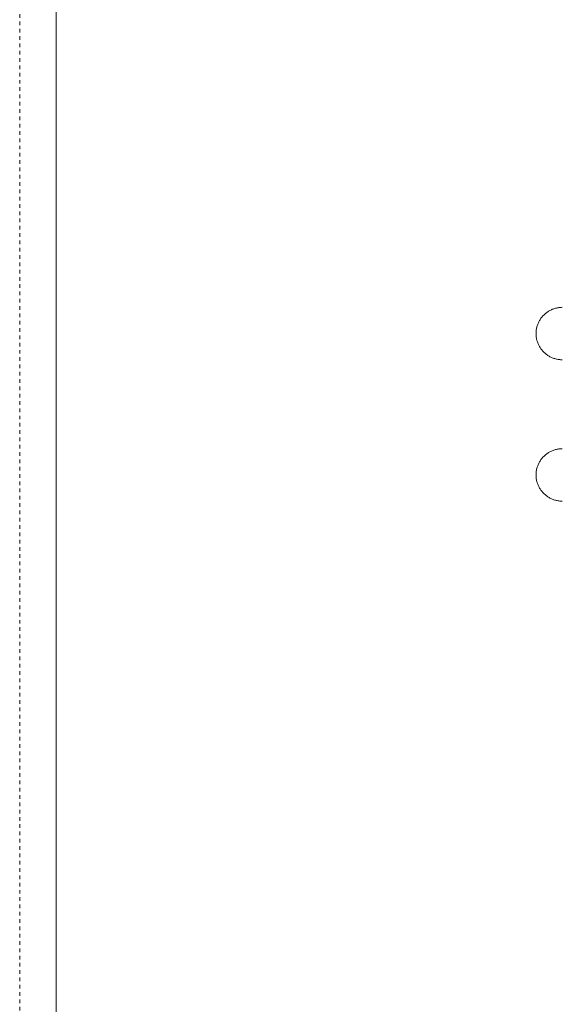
# Model space of a CAD drawing. Header units: centimetres. Extents: x 376 to 6517, y 1901 to 66534.
# Tile 83 of 105: x 2897 to 2921, y 66083 to 66126. Entities that reach past the tile are written whole.
import ezdxf

# ---------------------------------------------------------------- set-up
doc = ezdxf.new("R2010")
doc.units = ezdxf.units.CM
doc.linetypes.add('__FK_przerywana', pattern=[0.32004, 0.16002, -0.16002])
doc.layers.add('A-DETL-MBND', color=7, linetype='Continuous', lineweight=5)
doc.layers.add('A-GLAZ', color=7, linetype='Continuous', lineweight=5)

# ---------------------------------------------------------------- blocks, each defined once
blk = doc.blocks.new('Windows_S9000-Double-Vent-Window-with-Sashbars - O3 Windows_S9000-Double-Vent-Window-with-Sashbars 2-9225298-__-00_00 Przyziemie PB')
at = {"layer": 'A-GLAZ'}
blk.add_line((-69, -23.4), (69, -23.4), dxfattribs=at)
for points, knots in [([(-4.25, -1.2), (-4.25, -1.225), (-4.248, -1.275), (-4.241, -1.35), (-4.229, -1.425), (-4.212, -1.498), (-4.19, -1.569), (-4.163, -1.64), (-4.132, -1.709), (-4.097, -1.775), (-4.057, -1.839), (-3.998, -1.921), (-3.932, -1.997), (-3.859, -2.065), (-3.781, -2.129), (-3.677, -2.199), (-3.541, -2.265), (-3.351, -2.33), (-3.2, -2.35), (-3.1, -2.35)], [0.5, 0.5, 0.5, 0.5, 0.5208333, 0.5416667, 0.5625, 0.5833333, 0.6041667, 0.625, 0.6458333, 0.6666667, 0.6875, 0.7083333, 0.75, 0.7708333, 0.7916667, 0.8333333, 0.875, 0.9166667, 1, 1, 1, 1]), ([(-3.1, -2.35), (-3, -2.35), (-2.849, -2.33), (-2.659, -2.265), (-2.523, -2.199), (-2.419, -2.129), (-2.341, -2.065), (-2.268, -1.997), (-2.185, -1.902), (-2.115, -1.797), (-2.068, -1.709), (-2.037, -1.64), (-2.01, -1.569), (-1.988, -1.498), (-1.971, -1.425), (-1.959, -1.35), (-1.952, -1.275), (-1.95, -1.225), (-1.95, -1.2)], [0, 0, 0, 0, 0.0833333, 0.125, 0.1666667, 0.2083333, 0.2291667, 0.25, 0.2916667, 0.3333333, 0.3541667, 0.375, 0.3958333, 0.4166667, 0.4375, 0.4583333, 0.4791667, 0.5, 0.5, 0.5, 0.5]), ([(1.95, -1.2), (1.95, -1.225), (1.952, -1.275), (1.959, -1.35), (1.971, -1.425), (1.988, -1.498), (2.01, -1.569), (2.037, -1.64), (2.068, -1.709), (2.103, -1.775), (2.143, -1.839), (2.202, -1.921), (2.268, -1.997), (2.341, -2.065), (2.419, -2.129), (2.523, -2.199), (2.659, -2.265), (2.849, -2.33), (3, -2.35), (3.1, -2.35)], [0.5, 0.5, 0.5, 0.5, 0.5208333, 0.5416667, 0.5625, 0.5833333, 0.6041667, 0.625, 0.6458333, 0.6666667, 0.6875, 0.7083333, 0.75, 0.7708333, 0.7916667, 0.8333333, 0.875, 0.9166667, 1, 1, 1, 1]), ([(3.1, -2.35), (3.2, -2.35), (3.351, -2.33), (3.541, -2.265), (3.677, -2.199), (3.781, -2.129), (3.859, -2.065), (3.932, -1.997), (4.015, -1.902), (4.085, -1.797), (4.132, -1.709), (4.163, -1.64), (4.19, -1.569), (4.212, -1.498), (4.229, -1.425), (4.241, -1.35), (4.248, -1.275), (4.25, -1.225), (4.25, -1.2)], [0, 0, 0, 0, 0.0833333, 0.125, 0.1666667, 0.2083333, 0.2291667, 0.25, 0.2916667, 0.3333333, 0.3541667, 0.375, 0.3958333, 0.4166667, 0.4375, 0.4583333, 0.4791667, 0.5, 0.5, 0.5, 0.5])]:
    blk.add_open_spline(points, degree=3, knots=knots, dxfattribs=at)

msp = doc.modelspace()

# ---------------------------------------------------------------- linework, layer by layer
at = {"layer": 'A-DETL-MBND', "linetype": '__FK_przerywana'}
msp.add_line((2897.097, 66284.262), (2897.097, 65551.462), dxfattribs=at)

# ---------------------------------------------------------------- block references
at = {"layer": 'A-GLAZ', "rotation": 270}
msp.add_blockref('Windows_S9000-Double-Vent-Window-with-Sashbars - O3 Windows_S9000-Double-Vent-Window-with-Sashbars 2-9225298-__-00_00 Przyziemie PB', (2922.097, 66109.062), dxfattribs=at)

doc.saveas('drawing.dxf')
